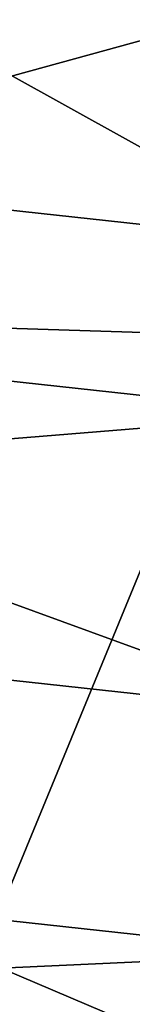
# Model space of a CAD drawing. Header units: millimetres. Extents: x -4.88 to 4.89, y -4.29 to 5.48.
# Tile 166 of 256: x -0.00755 to -0.00364, y -0.55097 to -0.51688. Entities that reach past the tile are written whole.
import ezdxf

# ---------------------------------------------------------------- set-up
doc = ezdxf.new("R2010")
doc.units = ezdxf.units.MM
doc.layers.get('0').update_dxf_attribs({"true_color": 0x5890e1})

msp = doc.modelspace()

# ---------------------------------------------------------------- meshes
at = {"color": 206, "true_color": 0x6c0888}
mesh = msp.add_polyface(dxfattribs=at)
corners = [(-4.61817455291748, 0.5942677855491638, 63.11192321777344), (-0.3076751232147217, 0.5942677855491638, 63.11192321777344), (-0.3070552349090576, 0.5745411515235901, 63.11192321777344), (-0.3076751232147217, 0.5942676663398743, 63.64631652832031), (-0.3070552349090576, 0.5745410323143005, 63.64631652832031), (-4.492310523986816, 0.3112271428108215, 63.62292098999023), (-4.609048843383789, 0.3038826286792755, 63.11192321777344), (-0.3051979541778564, 0.5548924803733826, 63.11192321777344), (-0.3051979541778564, 0.554892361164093, 63.64631652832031), (-4.46566104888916, 0.02930366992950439, 63.62292098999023), (-4.581707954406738, 0.01464360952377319, 63.11192321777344), (-0.3021106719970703, 0.5353990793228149, 63.11192321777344), (-0.3021106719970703, 0.5353990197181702, 63.64631652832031), (-4.421361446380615, -0.2503901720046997, 63.62292098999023), (-4.536259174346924, -0.2723079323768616, 63.11192321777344), (-0.2978050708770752, 0.5161380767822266, 63.11192321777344), (-0.2978050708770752, 0.5161380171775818, 63.64631652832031), (-4.359587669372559, -0.5267506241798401, 63.62292098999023), (-4.472882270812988, -0.5558395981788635, 63.11192321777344), (-0.2922987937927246, 0.4971854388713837, 63.11192321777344), (-0.2922987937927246, 0.4971853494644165, 63.64631652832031), (-4.280582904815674, -0.7986868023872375, 63.62292098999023), (-0.2856135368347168, 0.4786157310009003, 63.64631652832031), (-0.2856135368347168, 0.4786158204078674, 63.11192321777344), (-0.2777750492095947, 0.4605026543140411, 63.64631652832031), (-0.2777755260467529, 0.4605027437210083, 63.11192321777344), (-0.268815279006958, 0.4429174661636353, 63.64631652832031), (-0.268815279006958, 0.44291752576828, 63.11192321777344), (-0.2587685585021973, 0.4259296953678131, 63.64631652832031), (-0.2587685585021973, 0.4259297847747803, 63.11192321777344), (-0.2476754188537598, 0.4096059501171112, 63.64631652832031), (-0.2476754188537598, 0.4096060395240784, 63.11192321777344), (-0.2355785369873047, 0.394011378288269, 63.64631652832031), (-0.2355785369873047, 0.3940114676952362, 63.11192321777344), (-0.2225267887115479, 0.3792068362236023, 63.64631652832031), (-0.2225267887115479, 0.3792069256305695, 63.11192321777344), (-0.2085716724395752, 0.3652509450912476, 63.64631652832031), (-0.2085716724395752, 0.3652510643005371, 63.11192321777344), (-0.1937670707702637, 0.3521991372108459, 63.64631652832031), (-0.1937670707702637, 0.3521992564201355, 63.11192321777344), (-0.1781723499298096, 0.3401025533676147, 63.64631271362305), (-0.1781723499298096, 0.3401026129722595, 63.11192321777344), (-0.161848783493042, 0.3290092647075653, 63.64631652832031), (-0.161848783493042, 0.3290091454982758, 63.11192321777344), (-0.1448607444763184, 0.3189625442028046, 63.64631652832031), (-0.1448607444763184, 0.318962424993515, 63.11192321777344), (-0.1272754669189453, 0.310002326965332, 63.64631652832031), (-0.1272754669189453, 0.3100021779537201, 63.11192321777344), (-0.1091625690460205, 0.3021639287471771, 63.64631652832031), (-0.1091625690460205, 0.3021638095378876, 63.11192321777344), (-0.09059309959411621, 0.295478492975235, 63.64631652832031), (-0.09059309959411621, 0.2954785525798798, 63.11192321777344), (-0.0716402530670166, 0.2899720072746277, 63.64631652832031), (-0.0716402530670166, 0.2899720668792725, 63.11192321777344), (-0.05237913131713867, 0.2856671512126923, 63.64631652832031), (-0.05237936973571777, 0.285667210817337, 63.11192321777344), (-0.03288602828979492, 0.2825792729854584, 63.64631652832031), (-0.03288602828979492, 0.2825789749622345, 63.11192321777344), (-0.01323723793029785, 0.2807220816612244, 63.64631652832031), (-0.01323723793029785, 0.2807217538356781, 63.11192321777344), (0.006489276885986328, 0.2801022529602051, 63.64631652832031), (0.006489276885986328, 0.2801019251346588, 63.11192321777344)]
mesh.append_faces([[corners[k] for k in face] for face in [(1, 4, 2), (3, 5, 4), (2, 8, 7), (4, 9, 8), (7, 12, 11), (8, 13, 12), (11, 16, 15), (12, 17, 16), (15, 20, 19), (16, 21, 20), (19, 22, 23), (23, 24, 25), (25, 26, 27), (27, 28, 29), (29, 30, 31), (31, 32, 33), (33, 34, 35), (35, 36, 37), (37, 38, 39), (39, 40, 41), (41, 42, 43), (43, 44, 45), (45, 46, 47), (47, 48, 49), (49, 50, 51), (51, 52, 53), (53, 54, 55), (55, 56, 57), (57, 58, 59), (59, 60, 61)]], dxfattribs={"vtx0": -1, "color": 206})
mesh.append_faces([[corners[k] for k in face] for face in [(0, 1, 2), (1, 3, 4), (6, 2, 7), (2, 4, 8), (10, 7, 11), (7, 8, 12), (14, 11, 15), (11, 12, 16), (18, 15, 19), (15, 16, 20), (19, 20, 22), (23, 22, 24), (25, 24, 26), (27, 26, 28), (29, 28, 30), (31, 30, 32), (33, 32, 34), (35, 34, 36), (37, 36, 38), (39, 38, 40), (41, 40, 42), (43, 42, 44), (45, 44, 46), (47, 46, 48), (49, 48, 50), (51, 50, 52), (53, 52, 54), (55, 54, 56), (57, 56, 58), (59, 58, 60)]], dxfattribs={"vtx2": -1, "color": 206})
mesh = msp.add_polyface(dxfattribs=at)
corners = [(-4.391827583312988, -0.8348321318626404, 63.11192321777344), (-0.2922987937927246, 0.4971854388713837, 63.11192321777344), (-0.2856135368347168, 0.4786158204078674, 63.11192321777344), (-0.2922987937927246, 0.4971853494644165, 63.64631652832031), (-4.184659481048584, -1.065125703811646, 63.62292098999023), (-0.2856135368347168, 0.4786157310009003, 63.64631652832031), (-4.29341459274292, -1.108184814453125, 63.11192321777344), (-0.2777755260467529, 0.4605027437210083, 63.11192321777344), (-4.072195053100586, -1.325015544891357, 63.62292098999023), (-0.2777750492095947, 0.4605026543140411, 63.64631652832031), (-4.178031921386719, -1.374818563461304, 63.11192321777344), (-0.268815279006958, 0.44291752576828, 63.11192321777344), (-3.943633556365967, -1.577331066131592, 63.62292098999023), (-0.268815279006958, 0.4429174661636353, 63.64631652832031), (-4.046134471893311, -1.633681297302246, 63.11192321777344), (-0.2587685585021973, 0.4259297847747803, 63.11192321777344), (-3.799483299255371, -1.821076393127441, 63.62292098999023), (-0.2587685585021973, 0.4259296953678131, 63.64631652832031), (-3.89824366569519, -1.883751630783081, 63.11192321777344), (-0.2476754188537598, 0.4096060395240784, 63.11192321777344), (-3.640312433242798, -2.055289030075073, 63.62292098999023), (-0.2476754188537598, 0.4096059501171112, 63.64631652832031), (-3.734942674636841, -2.124041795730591, 63.11192321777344), (-0.2355785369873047, 0.3940114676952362, 63.11192321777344), (-3.46674919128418, -2.279045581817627, 63.62292098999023), (-0.2355785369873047, 0.394011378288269, 63.64631652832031), (-3.556875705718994, -2.353604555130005, 63.11192321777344), (-0.2225267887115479, 0.3792069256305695, 63.11192321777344), (-3.279478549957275, -2.491462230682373, 63.62292098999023), (-0.2225267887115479, 0.3792068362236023, 63.64631652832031), (-3.364745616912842, -2.571532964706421, 63.11192321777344), (-0.2085716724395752, 0.3652510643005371, 63.11192321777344), (-3.079240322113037, -2.69170069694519, 63.62292098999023), (-0.2085716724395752, 0.3652509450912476, 63.64631652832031), (-3.159311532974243, -2.776967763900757, 63.11192321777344), (-0.1937670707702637, 0.3521992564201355, 63.11192321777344), (-2.866823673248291, -2.878971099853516, 63.62292098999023), (-0.1937670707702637, 0.3521991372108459, 63.64631652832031), (-2.941382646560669, -2.969097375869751, 63.11192321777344), (-0.1781723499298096, 0.3401026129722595, 63.11192321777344), (-2.643067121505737, -3.052534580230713, 63.62292098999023), (-0.1781723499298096, 0.3401025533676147, 63.64631271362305), (-2.711820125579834, -3.147164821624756, 63.11192321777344), (-0.161848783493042, 0.3290091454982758, 63.11192321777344), (-2.471529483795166, -3.310465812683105, 63.11192321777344), (-2.408854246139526, -3.211705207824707, 63.62292098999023), (-0.161848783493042, 0.3290092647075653, 63.64631652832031), (-0.1448607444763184, 0.318962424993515, 63.11192321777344), (-2.22145938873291, -3.458357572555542, 63.11192321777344), (-2.165109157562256, -3.355855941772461, 63.62292098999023), (-0.1448607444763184, 0.3189625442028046, 63.64631652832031), (-0.1272754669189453, 0.3100021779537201, 63.11192321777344), (-1.962596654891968, -3.590254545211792, 63.11192321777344), (-1.912793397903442, -3.484417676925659, 63.62292098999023), (-0.1272754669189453, 0.310002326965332, 63.64631652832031), (-0.1091625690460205, 0.3021638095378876, 63.11192321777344), (-1.695963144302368, -3.705637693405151, 63.11192321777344), (-1.652904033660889, -3.596882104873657, 63.62292098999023), (-0.1091625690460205, 0.3021639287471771, 63.64631652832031), (-0.09059309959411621, 0.2954785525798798, 63.11192321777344), (-1.422610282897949, -3.804050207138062, 63.11192321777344), (-1.386464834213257, -3.692805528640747, 63.62292098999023), (-0.09059309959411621, 0.295478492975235, 63.64631652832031), (-0.0716402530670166, 0.2899720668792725, 63.11192321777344), (-1.143618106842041, -3.88510537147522, 63.11192321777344), (-1.114529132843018, -3.771810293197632, 63.62292098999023), (-0.0716402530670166, 0.2899720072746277, 63.64631652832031), (-0.05237936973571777, 0.285667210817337, 63.11192321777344), (-0.8600859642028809, -3.948482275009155, 63.11192321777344), (-0.8381679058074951, -3.833584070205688, 63.62292098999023), (-0.05237913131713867, 0.2856671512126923, 63.64631652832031), (-0.03288602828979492, 0.2825789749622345, 63.11192321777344), (-0.573134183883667, -3.99393105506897, 63.11192321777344), (-0.558474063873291, -3.877884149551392, 63.62292098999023), (-0.03288602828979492, 0.2825792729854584, 63.64631652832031), (-0.01323723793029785, 0.2807217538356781, 63.11192321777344), (-0.2765510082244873, -3.90453314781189, 63.62292098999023), (-0.01323723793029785, 0.2807220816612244, 63.64631652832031), (-0.28389573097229, -4.0212721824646, 63.11192321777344), (0.006489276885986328, 0.2801019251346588, 63.11192321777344), (0.00648951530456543, -3.913428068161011, 63.62292098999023), (0.006489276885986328, 0.2801022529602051, 63.64631652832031)]
mesh.append_faces([[corners[k] for k in face] for face in [(3, 4, 5), (5, 8, 9), (9, 12, 13), (13, 16, 17), (17, 20, 21), (21, 24, 25), (25, 28, 29), (29, 32, 33), (33, 36, 37), (37, 40, 41), (42, 43, 44), (41, 45, 46), (44, 47, 48), (46, 49, 50), (48, 51, 52), (50, 53, 54), (52, 55, 56), (54, 57, 58), (56, 59, 60), (58, 61, 62), (60, 63, 64), (62, 65, 66), (64, 67, 68), (66, 69, 70), (68, 71, 72), (70, 73, 74), (74, 76, 77), (77, 80, 81)]], dxfattribs={"vtx0": -1, "color": 206})
mesh.append_faces([[corners[k] for k in face] for face in [(0, 1, 2), (6, 2, 7), (10, 7, 11), (14, 11, 15), (18, 15, 19), (22, 19, 23), (26, 23, 27), (30, 27, 31), (34, 31, 35), (38, 35, 39), (37, 36, 40), (42, 39, 43), (41, 40, 45), (44, 43, 47), (46, 45, 49), (48, 47, 51), (50, 49, 53), (52, 51, 55), (54, 53, 57), (56, 55, 59), (58, 57, 61), (60, 59, 63), (62, 61, 65), (64, 63, 67), (66, 65, 69), (68, 67, 71), (70, 69, 73), (72, 71, 75), (74, 73, 76), (78, 75, 79), (77, 76, 80)]], dxfattribs={"vtx2": -1, "color": 206})
mesh = msp.add_polyface(dxfattribs=at)
corners = [(-1.183853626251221, -4.041811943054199, 63.15747451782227), (-0.8883390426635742, -4.096590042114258, 63.15002822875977), (-0.89040207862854, -4.107405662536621, 63.15747451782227), (-1.18111515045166, -4.031147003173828, 63.15002822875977), (-0.8861451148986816, -4.085089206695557, 63.14316177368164), (-1.178203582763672, -4.019806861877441, 63.14316177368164), (-0.8838181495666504, -4.072889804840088, 63.13690185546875), (-1.175114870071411, -4.007777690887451, 63.13690185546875), (-0.881354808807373, -4.059978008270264, 63.13127517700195), (-1.17184591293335, -3.99504542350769, 63.13127517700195), (-0.8787531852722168, -4.046339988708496, 63.12630844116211), (-1.168393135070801, -3.981597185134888, 63.12630844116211), (-0.8760104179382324, -4.031961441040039, 63.12203216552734), (-1.164752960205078, -3.967419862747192, 63.12203216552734), (-0.8731238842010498, -4.016829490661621, 63.11847305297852), (-1.160921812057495, -3.952498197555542, 63.11847305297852), (-0.8700907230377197, -4.00092887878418, 63.11565399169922), (-1.156896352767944, -3.936820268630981, 63.11565399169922), (-0.8669083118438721, -3.984246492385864, 63.11360168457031), (-1.15267276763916, -3.920370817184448, 63.11360168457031), (-0.8635745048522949, -3.966768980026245, 63.11235046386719), (-1.148247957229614, -3.903136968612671, 63.11235046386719), (-0.8600859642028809, -3.948482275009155, 63.11192321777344), (-1.114529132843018, -3.771810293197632, 63.62292098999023), (-0.8644692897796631, -3.971461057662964, 63.97383117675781), (-0.8381679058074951, -3.833584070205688, 63.62292098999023), (-1.149435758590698, -3.907763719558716, 63.97383117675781), (-0.8557019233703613, -3.925502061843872, 65.01727294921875), (-1.137799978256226, -3.862445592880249, 65.01727294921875), (-0.9083049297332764, -4.201255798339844, 65.22996520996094), (-0.5873603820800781, -4.106542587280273, 63.13127517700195), (-0.5856201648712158, -4.092767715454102, 63.12630844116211), (-0.5837855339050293, -4.078245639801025, 63.12203216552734), (-0.5818548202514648, -4.062962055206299, 63.11847305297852), (-0.5798261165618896, -4.046902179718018, 63.11565399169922), (-0.5776975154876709, -4.030053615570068, 63.11360168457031), (-0.575467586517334, -4.012401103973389, 63.11235046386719), (-0.573134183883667, -3.99393105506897, 63.11192321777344), (-0.576066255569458, -4.017139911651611, 63.97383117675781), (-0.558474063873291, -3.877884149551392, 63.62292098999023), (-0.5702018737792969, -3.970721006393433, 65.01727294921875), (-0.6053860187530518, -4.249233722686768, 65.22996520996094), (-0.2882645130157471, -4.090713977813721, 63.11847305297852), (-0.287247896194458, -4.074559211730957, 63.11565399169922), (-0.2861816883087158, -4.057609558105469, 63.11360168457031), (-0.2850644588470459, -4.039852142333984, 63.11235046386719), (-0.28389573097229, -4.0212721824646, 63.11192321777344), (-0.01323723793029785, 0.2807217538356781, 63.11192321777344), (-0.2853641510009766, -4.044619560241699, 63.97383117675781), (-0.2765510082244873, -3.90453314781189, 63.62292098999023), (-0.282426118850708, -3.997923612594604, 65.01727294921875), (-0.3000528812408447, -4.278096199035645, 65.22996520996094), (0.00648951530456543, -4.083790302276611, 63.11565399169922), (0.00648951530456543, -4.066807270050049, 63.11360168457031), (0.00648951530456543, -4.049014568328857, 63.11235046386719), (0.00648951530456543, -4.030397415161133, 63.11192321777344), (0.006489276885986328, 0.2801019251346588, 63.11192321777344), (0.00648951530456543, -4.053791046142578, 63.97383117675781), (0.00648951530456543, -3.913428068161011, 63.62292098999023), (0.006489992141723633, -4.007003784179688, 65.01727294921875)]
mesh.append_faces([[corners[k] for k in face] for face in [(0, 1, 2), (3, 4, 1), (5, 6, 4), (7, 8, 6), (9, 10, 8), (11, 12, 10), (13, 14, 12), (15, 16, 14), (17, 18, 16), (19, 20, 18), (21, 22, 20), (23, 24, 25), (26, 27, 24), (28, 29, 27), (10, 32, 31), (12, 33, 32), (14, 34, 33), (16, 35, 34), (18, 36, 35), (20, 37, 36), (25, 38, 39), (24, 40, 38), (27, 41, 40), (33, 43, 42), (34, 44, 43), (35, 45, 44), (36, 46, 45), (37, 47, 46), (39, 48, 49), (38, 50, 48), (40, 51, 50), (43, 53, 52), (44, 54, 53), (45, 55, 54), (46, 56, 55), (49, 57, 58), (48, 59, 57)]], dxfattribs={"vtx0": -1, "color": 206})
mesh.append_faces([[corners[k] for k in face] for face in [(6, 8, 30), (8, 10, 31), (10, 12, 32), (12, 14, 33), (14, 16, 34), (16, 18, 35), (18, 20, 36), (20, 22, 37), (25, 24, 38), (24, 27, 40), (32, 33, 42), (33, 34, 43), (34, 35, 44), (35, 36, 45), (36, 37, 46), (39, 38, 48), (38, 40, 50), (42, 43, 52), (43, 44, 53), (44, 45, 54), (45, 46, 55), (49, 48, 57), (48, 50, 59)]], dxfattribs={"vtx2": -1, "color": 206})
mesh = msp.add_polyface(dxfattribs=at)
corners = [(1.192092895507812e-07, -0.7661779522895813, -7.897031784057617), (1.192092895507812e-07, -0.05204856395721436, -7.897032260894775), (-0.003268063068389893, -0.05194587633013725, -7.897032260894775), (5.960464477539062e-08, -0.05204861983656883, -8.298449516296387), (-0.003268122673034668, -0.05194593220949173, -8.298449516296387), (-0.04689186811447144, -0.7453257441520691, -8.280876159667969), (-0.04810869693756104, -0.7646660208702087, -7.897031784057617), (-0.006523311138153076, -0.05163818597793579, -7.897032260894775), (-0.006523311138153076, -0.05163824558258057, -8.298449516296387), (-0.09359872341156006, -0.7409106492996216, -8.280876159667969), (-0.09602749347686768, -0.7601364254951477, -7.897031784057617), (-0.009752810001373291, -0.05112673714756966, -7.897032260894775), (-0.009752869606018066, -0.05112673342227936, -8.298449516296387), (-0.1399362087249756, -0.7335715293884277, -8.280876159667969), (-0.1435673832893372, -0.7526067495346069, -7.897031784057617), (-0.01294386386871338, -0.05041338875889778, -7.897032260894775), (-0.01294386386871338, -0.05041338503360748, -8.298449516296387), (-0.1857213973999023, -0.7233372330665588, -8.280876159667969), (-0.1905406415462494, -0.7421069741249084, -7.897031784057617), (-0.01608377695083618, -0.04950118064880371, -7.897032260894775), (-0.01608377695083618, -0.04950117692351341, -8.298449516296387), (-0.2307736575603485, -0.7102484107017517, -8.280876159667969), (-0.01916021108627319, -0.04839358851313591, -8.298449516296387), (-0.01916021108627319, -0.04839355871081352, -7.897032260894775), (-0.02216100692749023, -0.04709501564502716, -8.298449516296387), (-0.02216100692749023, -0.04709498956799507, -7.897032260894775), (-0.02507448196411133, -0.04561061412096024, -8.298449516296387), (-0.02507442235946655, -0.04561058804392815, -7.897032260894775), (-0.02788877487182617, -0.04394615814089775, -8.298449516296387), (-0.02788877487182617, -0.04394612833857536, -7.897032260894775), (-0.0305931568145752, -0.04210827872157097, -8.298449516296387), (-0.0305931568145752, -0.04210828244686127, -7.897032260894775), (-0.03317677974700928, -0.04010424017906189, -8.298449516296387), (-0.03317677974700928, -0.04010424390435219, -7.897032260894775), (-0.03562945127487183, -0.03794191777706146, -8.298449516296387), (-0.03562945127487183, -0.03794192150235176, -7.897032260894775), (-0.03794163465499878, -0.03562984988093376, -8.298449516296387), (-0.037941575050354, -0.03562985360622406, -7.897032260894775), (-0.0401039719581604, -0.03317718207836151, -8.298449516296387), (-0.04010385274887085, -0.03317718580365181, -7.897032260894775), (-0.04210799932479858, -0.03059359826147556, -8.298449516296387), (-0.04210799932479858, -0.03059360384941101, -7.897032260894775), (-0.04394590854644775, -0.02788917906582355, -8.298449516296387), (-0.04394584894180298, -0.027889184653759, -7.897032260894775), (-0.04561030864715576, -0.02507478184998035, -8.298449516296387), (-0.04561024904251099, -0.0250747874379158, -7.897032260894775), (-0.04709476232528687, -0.02216143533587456, -8.298449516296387), (-0.04709476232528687, -0.02216144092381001, -7.897032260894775), (-0.04839342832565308, -0.01916060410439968, -8.298449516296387), (-0.04839342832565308, -0.01916060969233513, -7.897032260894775), (-0.04950094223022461, -0.01608413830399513, -8.298449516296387), (-0.04950094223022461, -0.01608414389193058, -7.897032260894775), (-0.05041319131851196, -0.01294419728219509, -8.298449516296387), (-0.05041319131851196, -0.01294420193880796, -7.897032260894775), (-0.05112648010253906, -0.009753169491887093, -8.298449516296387), (-0.05112648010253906, -0.009753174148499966, -7.897032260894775), (-0.05163800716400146, -0.006523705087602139, -8.298449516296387), (-0.05163800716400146, -0.006523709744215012, -7.897032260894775), (-0.05194568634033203, -0.003268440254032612, -8.298449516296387), (-0.05194568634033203, -0.003268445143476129, -7.897032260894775), (-0.05204838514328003, -3.08565432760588e-07, -8.298449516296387), (-0.05204838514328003, -3.121929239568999e-07, -7.897032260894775)]
mesh.append_faces([[corners[k] for k in face] for face in [(1, 4, 2), (3, 5, 4), (2, 8, 7), (4, 9, 8), (7, 12, 11), (8, 13, 12), (11, 16, 15), (12, 17, 16), (15, 20, 19), (16, 21, 20), (19, 22, 23), (23, 24, 25), (25, 26, 27), (27, 28, 29), (29, 30, 31), (31, 32, 33), (33, 34, 35), (35, 36, 37), (37, 38, 39), (39, 40, 41), (41, 42, 43), (43, 44, 45), (45, 46, 47), (47, 48, 49), (49, 50, 51), (51, 52, 53), (53, 54, 55), (55, 56, 57), (57, 58, 59), (59, 60, 61)]], dxfattribs={"vtx0": -1, "color": 206})
mesh.append_faces([[corners[k] for k in face] for face in [(0, 1, 2), (1, 3, 4), (6, 2, 7), (2, 4, 8), (10, 7, 11), (7, 8, 12), (14, 11, 15), (11, 12, 16), (18, 15, 19), (15, 16, 20), (19, 20, 22), (23, 22, 24), (25, 24, 26), (27, 26, 28), (29, 28, 30), (31, 30, 32), (33, 32, 34), (35, 34, 36), (37, 36, 38), (39, 38, 40), (41, 40, 42), (43, 42, 44), (45, 44, 46), (47, 46, 48), (49, 48, 50), (51, 50, 52), (53, 52, 54), (55, 54, 56), (57, 56, 58), (59, 58, 60)]], dxfattribs={"vtx2": -1, "color": 206})
mesh = msp.add_polyface(dxfattribs=at)
corners = [(1.192092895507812e-07, -0.7661779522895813, -7.897031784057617), (-0.003268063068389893, -0.05194587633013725, -7.897032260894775), (-0.04810869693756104, -0.7646660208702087, -7.897031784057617), (5.960464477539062e-08, -0.05204861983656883, -8.298449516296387), (5.960464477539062e-08, -0.7467994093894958, -8.280876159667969), (-0.04689186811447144, -0.7453257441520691, -8.280876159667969), (-0.006523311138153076, -0.05163818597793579, -7.897032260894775), (-0.09602749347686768, -0.7601364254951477, -7.897031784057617), (-0.003268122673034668, -0.05194593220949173, -8.298449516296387), (-0.09359872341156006, -0.7409106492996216, -8.280876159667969), (-0.009752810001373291, -0.05112673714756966, -7.897032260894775), (-0.1435673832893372, -0.7526067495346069, -7.897031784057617), (-0.006523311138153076, -0.05163824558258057, -8.298449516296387), (-0.1399362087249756, -0.7335715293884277, -8.280876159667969), (-0.01294386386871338, -0.05041338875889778, -7.897032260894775), (-0.1905406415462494, -0.7421069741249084, -7.897031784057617), (-0.009752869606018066, -0.05112673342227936, -8.298449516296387), (-0.1857213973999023, -0.7233372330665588, -8.280876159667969), (-0.01608377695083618, -0.04950118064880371, -7.897032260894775), (-0.2367619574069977, -0.7286784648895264, -7.897031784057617), (-0.01294386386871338, -0.05041338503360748, -8.298449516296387), (-0.2307736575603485, -0.7102484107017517, -8.280876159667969), (-0.01916021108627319, -0.04839355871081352, -7.897032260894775), (-0.2820488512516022, -0.712374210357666, -7.897031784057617), (-0.01608377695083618, -0.04950117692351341, -8.298449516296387), (-0.2749151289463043, -0.6943564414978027, -8.280876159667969), (-0.02216100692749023, -0.04709498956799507, -7.897032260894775), (-0.3262226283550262, -0.6932584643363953, -7.897031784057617), (-0.01916021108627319, -0.04839358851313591, -8.298449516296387), (-0.3179716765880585, -0.6757242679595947, -8.280876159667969), (-0.02507442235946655, -0.04561058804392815, -7.897032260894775), (-0.3691089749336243, -0.6714068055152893, -7.897031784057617), (-0.02216100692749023, -0.04709501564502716, -8.298449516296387), (-0.3597733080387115, -0.6544252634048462, -8.280876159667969), (-0.02788877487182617, -0.04394612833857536, -7.897032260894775), (-0.4105383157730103, -0.6469055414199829, -7.897031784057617), (-0.02507448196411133, -0.04561061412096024, -8.298449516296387), (-0.4001548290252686, -0.6305437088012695, -8.280876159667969), (-0.4152780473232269, -0.6543741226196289, -7.899833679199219), (-0.4538935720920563, -0.6247309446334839, -7.898294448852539), (-0.4555473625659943, -0.6270071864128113, -7.899833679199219), (-0.4137704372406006, -0.6519985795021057, -7.898294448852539), (-0.4521609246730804, -0.6223461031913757, -7.897353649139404), (-0.4121909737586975, -0.6495096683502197, -7.897353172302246), (-0.4503480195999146, -0.6198508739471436, -7.897031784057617), (-0.0305931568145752, -0.04210828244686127, -7.897032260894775), (-0.02788877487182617, -0.04394615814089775, -8.298449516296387), (-0.4389576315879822, -0.6041733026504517, -8.280877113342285), (-0.4126150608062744, -0.6501779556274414, -8.544468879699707), (-0.45262610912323, -0.622986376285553, -8.544468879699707), (-0.4480700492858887, -0.6167153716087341, -10.83539962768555), (-0.4689261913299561, -0.6454215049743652, -7.950438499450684), (-0.4680493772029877, -0.6442146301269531, -7.943661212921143), (-0.5075763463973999, -0.6135543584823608, -7.943661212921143), (-0.4671087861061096, -0.6429200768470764, -7.937257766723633), (-0.5065563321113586, -0.6123213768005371, -7.937257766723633), (-0.4661030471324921, -0.6415358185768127, -7.931249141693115), (-0.5054656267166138, -0.611003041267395, -7.931249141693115), (-0.4650307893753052, -0.6400599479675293, -7.925655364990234), (-0.5043028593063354, -0.6095974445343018, -7.925655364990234), (-0.4638906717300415, -0.6384906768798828, -7.920496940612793), (-0.5030664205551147, -0.6081028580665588, -7.920496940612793), (-0.4626812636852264, -0.6368260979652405, -7.915794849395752), (-0.501754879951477, -0.606517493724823, -7.915794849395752), (-0.4614012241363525, -0.6350643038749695, -7.911568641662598), (-0.5003668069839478, -0.604839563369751, -7.911568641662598), (-0.4600492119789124, -0.633203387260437, -7.907838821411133), (-0.4989005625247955, -0.60306715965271, -7.907838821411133), (-0.4586237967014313, -0.631241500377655, -7.904626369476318), (-0.4973547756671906, -0.601198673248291, -7.904626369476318), (-0.4571236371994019, -0.629176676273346, -7.901950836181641), (-0.4957279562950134, -0.5992321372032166, -7.901950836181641), (-0.4940185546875, -0.5971658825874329, -7.899833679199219), (-0.4922251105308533, -0.5949979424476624, -7.898294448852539), (-0.4903461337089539, -0.5927265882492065, -7.897353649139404), (-0.4883801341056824, -0.5903501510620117, -7.897031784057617), (-0.03317677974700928, -0.04010424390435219, -7.897032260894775), (-0.0305931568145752, -0.04210827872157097, -8.298449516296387), (-0.47602778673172, -0.5754187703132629, -8.280877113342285), (-0.4908505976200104, -0.5933364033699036, -8.544468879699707), (-0.4859097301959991, -0.5873639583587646, -10.83539962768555), (-0.4754070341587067, -0.6543415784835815, -10.99516296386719), (-0.5155553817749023, -0.6231993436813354, -10.99516296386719), (-0.03562945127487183, -0.03794192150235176, -7.897032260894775), (-0.5244848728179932, -0.5585196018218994, -7.897031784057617), (-0.03317677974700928, -0.04010424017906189, -8.298449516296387), (-0.511219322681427, -0.5443932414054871, -8.280877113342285), (-0.037941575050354, -0.03562985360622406, -7.897032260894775), (-0.5585196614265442, -0.5244848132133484, -7.897031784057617), (-0.03562945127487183, -0.03794191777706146, -8.298449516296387), (-0.5443933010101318, -0.5112192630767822, -8.280877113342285), (-0.04010385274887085, -0.03317718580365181, -7.897032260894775), (-0.5903499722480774, -0.4883803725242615, -7.897031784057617), (-0.03794163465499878, -0.03562984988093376, -8.298449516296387), (-0.5754185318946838, -0.4760280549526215, -8.280877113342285), (-0.04210799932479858, -0.03059360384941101, -7.897032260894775), (-0.6198506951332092, -0.450348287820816, -7.897031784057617)]
mesh.append_faces([[corners[k] for k in face] for face in [(0, 1, 2), (2, 6, 7), (7, 10, 11), (11, 14, 15), (15, 18, 19), (19, 22, 23), (23, 26, 27), (27, 30, 31), (31, 34, 35), (38, 39, 40), (41, 42, 39), (43, 44, 42), (35, 45, 44), (37, 49, 47), (48, 50, 49), (68, 71, 69), (70, 72, 71), (40, 73, 72), (39, 74, 73), (42, 75, 74), (44, 76, 75), (47, 79, 78), (49, 80, 79), (50, 82, 80), (75, 83, 84), (84, 87, 88), (88, 91, 92), (92, 95, 96)]], dxfattribs={"vtx0": -1, "color": 206})
mesh.append_faces([[corners[k] for k in face] for face in [(3, 4, 5), (8, 5, 9), (12, 9, 13), (16, 13, 17), (20, 17, 21), (24, 21, 25), (28, 25, 29), (32, 29, 33), (36, 33, 37), (46, 37, 47), (37, 48, 49), (51, 52, 53), (52, 54, 55), (54, 56, 57), (56, 58, 59), (58, 60, 61), (60, 62, 63), (62, 64, 65), (64, 66, 67), (66, 68, 69), (68, 70, 71), (70, 40, 72), (40, 39, 73), (39, 42, 74), (42, 44, 75), (77, 47, 78), (47, 49, 79), (49, 50, 80), (50, 81, 82), (85, 78, 86), (89, 86, 90), (93, 90, 94)]], dxfattribs={"vtx2": -1, "color": 206})
at = {"color": 213, "true_color": 0xc458e1}
mesh = msp.add_polyface(dxfattribs=at)
corners = [(7.152557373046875e-07, -0.5942050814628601, -9.400459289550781), (7.152557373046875e-07, -0.4846972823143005, -9.391846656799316), (-0.0304335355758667, -0.483740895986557, -9.391846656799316), (8.344650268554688e-07, -0.3729406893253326, -9.384832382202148), (-0.02341628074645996, -0.3722048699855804, -9.384832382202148), (8.344650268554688e-07, -0.4314976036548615, -9.753114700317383), (8.344650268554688e-07, -0.5278117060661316, -9.78031063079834), (-0.03314065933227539, -0.5267702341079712, -9.78031063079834), (-0.02709305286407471, -0.4306462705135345, -9.753114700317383), (-0.03730964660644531, -0.5930326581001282, -9.400459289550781), (-0.06074798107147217, -0.4808754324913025, -9.391846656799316), (-0.04674112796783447, -0.370000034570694, -9.384832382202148), (-0.06615161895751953, -0.5236498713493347, -9.78031063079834), (-0.05408024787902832, -0.4280951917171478, -9.753114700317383), (-0.07447302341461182, -0.589519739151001, -9.400459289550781), (-0.09082245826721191, -0.4761120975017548, -9.391846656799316), (-0.06988120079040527, -0.3663350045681, -9.384832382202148), (-0.09890115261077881, -0.5184628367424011, -9.78031063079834), (-0.08085370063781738, -0.4238547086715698, -9.753114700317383), (-0.111342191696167, -0.5836802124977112, -9.400459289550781), (-0.1205387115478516, -0.4694698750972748, -9.391846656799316), (-0.1477721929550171, -0.5755372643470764, -9.400459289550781), (-0.09274590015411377, -0.3612242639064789, -9.384832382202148), (-0.1312606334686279, -0.5112297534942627, -9.78031063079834), (-0.1073082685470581, -0.4179415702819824, -9.753114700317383), (-0.1497790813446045, -0.4609746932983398, -9.391846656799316), (-0.1836187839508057, -0.5651228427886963, -9.400459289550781), (-0.1152443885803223, -0.35468789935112, -9.384832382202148), (-0.1631019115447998, -0.5019789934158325, -9.78031063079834), (-0.1333394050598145, -0.4103788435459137, -9.753114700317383), (-0.1928354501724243, -0.5934892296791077, -9.807679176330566), (-0.1784284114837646, -0.45066037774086, -9.391846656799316), (-0.2187409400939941, -0.5524781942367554, -9.400459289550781), (-0.1372880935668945, -0.3467517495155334, -9.384832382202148), (-0.1942998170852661, -0.4907471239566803, -9.78031063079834), (-0.1588441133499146, -0.4011965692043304, -9.753114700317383), (-0.2297205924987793, -0.5802098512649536, -9.807679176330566), (-0.2063735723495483, -0.4385675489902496, -9.391846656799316), (-0.1587898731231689, -0.3374470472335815, -9.384832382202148), (-0.2247307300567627, -0.4775785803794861, -9.78031063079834), (-0.1837221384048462, -0.3904310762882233, -9.753114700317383), (-0.2542747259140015, -0.4625251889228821, -9.78031063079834), (-0.2078750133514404, -0.3781245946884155, -9.753114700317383)]
mesh.append_faces([[corners[k] for k in face] for face in [(1, 4, 2), (5, 7, 8), (2, 11, 10), (8, 12, 13), (10, 16, 15), (13, 17, 18), (19, 20, 21), (15, 22, 20), (18, 23, 24), (21, 25, 26), (20, 27, 25), (24, 28, 29), (23, 30, 28), (26, 31, 32), (25, 33, 31), (29, 34, 35), (28, 36, 34), (31, 38, 37), (35, 39, 40), (40, 41, 42)]], dxfattribs={"vtx0": -1, "color": 213})
mesh.append_faces([[corners[k] for k in face] for face in [(0, 1, 2), (1, 3, 4), (5, 6, 7), (9, 2, 10), (2, 4, 11), (8, 7, 12), (14, 10, 15), (10, 11, 16), (13, 12, 17), (19, 15, 20), (18, 17, 23), (21, 20, 25), (24, 23, 28), (26, 25, 31), (29, 28, 34), (32, 31, 37), (35, 34, 39)]], dxfattribs={"vtx2": -1, "color": 213})
at = {"color": 18, "true_color": 0x000000}
mesh = msp.add_polyface(dxfattribs=at)
corners = [(0.00264325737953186, -0.5103152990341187, -14.05841636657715), (-0.08875977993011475, -0.5003741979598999, -14.05841636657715), (-0.09236611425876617, -0.5202007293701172, -14.37745571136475), (0.002643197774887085, -0.5305340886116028, -14.37745571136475), (-0.09569957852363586, -0.5385271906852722, -14.68737602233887), (0.00264313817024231, -0.5492230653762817, -14.68737602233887), (-0.09848734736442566, -0.5538533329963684, -14.97905540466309), (0.002643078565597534, -0.5648524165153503, -14.97905540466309), (-0.1007293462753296, -0.5661793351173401, -15.25249671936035), (0.002643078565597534, -0.5774222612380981, -15.25249671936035), (-0.1024256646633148, -0.5755050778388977, -15.50769805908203), (0.002643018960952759, -0.5869325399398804, -15.50769805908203), (-0.1035762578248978, -0.5818305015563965, -15.74465942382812), (0.002642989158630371, -0.5933830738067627, -15.74465942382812), (-0.1041811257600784, -0.585155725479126, -15.96338272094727), (0.002642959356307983, -0.596774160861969, -15.96338272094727), (-0.1042402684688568, -0.5854807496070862, -16.16386413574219), (0.002642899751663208, -0.5971055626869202, -16.16386413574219), (-0.1037536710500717, -0.5828055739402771, -16.34610748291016), (0.002642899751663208, -0.5943774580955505, -16.34610748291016), (-0.1025878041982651, -0.5763958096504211, -16.5080394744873), (0.002642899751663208, -0.5878408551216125, -16.5080394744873), (-0.100609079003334, -0.5655171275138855, -16.6475887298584), (0.00264286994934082, -0.5767470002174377, -16.6475887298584), (-0.09781748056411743, -0.5501695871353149, -16.76475715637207), (0.00264286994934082, -0.5610958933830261, -16.76475715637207), (-0.09421305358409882, -0.5303532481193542, -16.85954284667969), (0.002642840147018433, -0.5408874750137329, -16.85954284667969), (-0.08999612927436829, -0.5071694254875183, -16.93505477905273), (0.002642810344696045, -0.5172450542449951, -16.93505477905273), (-0.08536705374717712, -0.4817197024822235, -16.99439811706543), (0.002642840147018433, -0.4912918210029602, -16.99439811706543), (-0.0897662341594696, -0.50589919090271, -25.6685619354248), (0.002641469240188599, -0.5159499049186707, -25.6685619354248), (0.002641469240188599, -0.4673202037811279, -25.64297103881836), (-0.0965435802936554, -0.5431594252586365, -25.69252014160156), (0.002641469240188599, -0.5539472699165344, -25.69252014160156), (-0.1005591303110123, -0.5652360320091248, -25.71652412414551), (0.002641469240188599, -0.5764606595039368, -25.71652412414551), (-0.1018129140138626, -0.5721290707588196, -25.74057769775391), (0.002641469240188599, -0.5834901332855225, -25.74057579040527), (-0.1003049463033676, -0.563838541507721, -25.76467704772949), (0.002641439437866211, -0.5750354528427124, -25.76467704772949), (-0.0966121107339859, -0.5435360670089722, -25.78770446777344), (0.002641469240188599, -0.5543313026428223, -25.7877025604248), (-0.09131129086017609, -0.5143934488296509, -25.80853271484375), (0.002641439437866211, -0.5246121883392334, -25.80853271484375), (-0.08440250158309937, -0.4764106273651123, -25.82716178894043), (0.002641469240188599, -0.4858779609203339, -25.82716178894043)]
mesh.append_faces([[corners[k] for k in face] for face in [(0, 1, 2), (2, 3, 0), (4, 5, 3), (3, 2, 4), (5, 4, 6), (6, 7, 5), (8, 9, 7), (7, 6, 8), (9, 8, 10), (10, 11, 9), (12, 13, 11), (14, 15, 13), (16, 17, 15), (18, 19, 17), (20, 21, 19), (21, 20, 22), (22, 23, 21), (24, 25, 23), (23, 22, 24), (25, 24, 26), (26, 27, 25), (28, 29, 27), (27, 26, 28), (29, 28, 30), (30, 31, 29), (32, 33, 34), (35, 36, 33), (33, 32, 35), (36, 35, 37), (37, 38, 36), (39, 40, 38), (38, 37, 39), (40, 39, 41), (41, 42, 40), (43, 44, 42), (42, 41, 43), (44, 43, 45), (45, 46, 44), (47, 48, 46), (46, 45, 47)]], dxfattribs={"vtx2": -1, "color": 18})
at = {"color": 213, "true_color": 0xc458e1}
mesh = msp.add_polyface(dxfattribs=at)
corners = [(7.152557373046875e-07, -0.7015780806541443, -9.410802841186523), (7.152557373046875e-07, -0.5942050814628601, -9.400459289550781), (-0.03730964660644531, -0.5930326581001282, -9.400459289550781), (-0.04405176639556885, -0.7001937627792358, -9.410802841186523), (-0.0304335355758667, -0.483740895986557, -9.391846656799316), (8.344650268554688e-07, -0.5278117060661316, -9.78031063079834), (8.344650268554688e-07, -0.6240313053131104, -9.807680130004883), (-0.03918242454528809, -0.6227999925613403, -9.807680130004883), (-0.03314065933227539, -0.5267702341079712, -9.78031063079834), (8.344650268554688e-07, -0.7201330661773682, -9.835264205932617), (-0.04521656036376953, -0.7187120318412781, -9.835264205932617), (-0.07447302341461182, -0.589519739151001, -9.400459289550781), (-0.08793044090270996, -0.6960460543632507, -9.410802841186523), (-0.06074798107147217, -0.4808754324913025, -9.391846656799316), (-0.07821106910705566, -0.619110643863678, -9.807680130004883), (-0.06615161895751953, -0.5236498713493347, -9.78031063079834), (-0.09025585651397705, -0.7144545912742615, -9.835264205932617), (-0.111342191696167, -0.5836802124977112, -9.400459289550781), (-0.1314618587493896, -0.6891513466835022, -9.410802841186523), (-0.09082245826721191, -0.4761120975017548, -9.391846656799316), (-0.1169309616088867, -0.6129780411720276, -9.807679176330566), (-0.09890115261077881, -0.5184628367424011, -9.78031063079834), (-0.1349385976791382, -0.707377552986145, -9.835264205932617), (-0.151202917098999, -0.7926371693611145, -9.423009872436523), (-0.1744747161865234, -0.6795369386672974, -9.410802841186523), (-0.1477721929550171, -0.5755372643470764, -9.400459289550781), (-0.1551895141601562, -0.6044264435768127, -9.807679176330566), (-0.1312606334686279, -0.5112297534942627, -9.78031063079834), (-0.1790890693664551, -0.6975089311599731, -9.835264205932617), (-0.2006747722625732, -0.7815790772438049, -9.423009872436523), (-0.2167990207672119, -0.6672406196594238, -9.410802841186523), (-0.1836187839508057, -0.5651228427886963, -9.400459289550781), (-0.1928354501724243, -0.5934892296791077, -9.807679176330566), (-0.2225326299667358, -0.6848874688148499, -9.835264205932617), (-0.2521859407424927, -0.7761507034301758, -9.863107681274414), (-0.2187409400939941, -0.5524781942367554, -9.400459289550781), (-0.1631019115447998, -0.5019789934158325, -9.78031063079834), (-0.2297205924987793, -0.5802098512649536, -9.807679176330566)]
mesh.append_faces([[corners[k] for k in face] for face in [(0, 2, 3), (1, 4, 2), (5, 7, 8), (6, 10, 7), (3, 11, 12), (2, 13, 11), (8, 14, 15), (7, 16, 14), (12, 17, 18), (11, 19, 17), (15, 20, 21), (14, 22, 20), (18, 25, 24), (21, 26, 27), (20, 28, 26), (24, 31, 30), (26, 33, 32), (28, 34, 33)]], dxfattribs={"vtx0": -1, "color": 213})
mesh.append_faces([[corners[k] for k in face] for face in [(0, 1, 2), (5, 6, 7), (6, 9, 10), (3, 2, 11), (8, 7, 14), (7, 10, 16), (12, 11, 17), (15, 14, 20), (14, 16, 22), (23, 18, 24), (18, 17, 25), (21, 20, 26), (20, 22, 28), (29, 24, 30), (24, 25, 31), (27, 26, 32), (26, 28, 33), (30, 31, 35), (36, 32, 37)]], dxfattribs={"vtx2": -1, "color": 213})
at = {"color": 18, "true_color": 0x000000}
mesh = msp.add_polyface(dxfattribs=at)
corners = [(-0.1837594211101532, -0.4899870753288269, -14.37745571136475), (-0.09236611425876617, -0.5202007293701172, -14.37745571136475), (-0.08875977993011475, -0.5003741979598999, -14.05841636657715), (-0.190299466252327, -0.5072534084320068, -14.68737602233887), (-0.09569957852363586, -0.5385271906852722, -14.68737602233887), (-0.195768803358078, -0.5216930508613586, -14.97905540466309), (-0.09848734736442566, -0.5538533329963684, -14.97905540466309), (-0.2001674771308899, -0.5333059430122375, -15.25249671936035), (-0.1007293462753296, -0.5661793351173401, -15.25249671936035), (-0.2034954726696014, -0.5420923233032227, -15.50769805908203), (-0.1024256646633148, -0.5755050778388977, -15.50769805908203), (-0.205752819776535, -0.5480518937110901, -15.74465942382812), (-0.1035762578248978, -0.5818305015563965, -15.74465942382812), (0.002643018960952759, -0.5869325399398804, -15.50769805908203), (0.002642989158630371, -0.5933830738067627, -15.74465942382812), (-0.1041811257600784, -0.585155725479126, -15.96338272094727), (-0.2069394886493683, -0.5511847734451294, -15.96338272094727), (-0.2070554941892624, -0.5514910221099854, -16.16386413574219), (-0.1042402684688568, -0.5854807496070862, -16.16386413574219), (0.002642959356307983, -0.596774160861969, -15.96338272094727), (0.002642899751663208, -0.5971055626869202, -16.16386413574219), (-0.1037536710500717, -0.5828055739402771, -16.34610748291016), (-0.2061008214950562, -0.5489705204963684, -16.34610748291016), (-0.2038134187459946, -0.5429315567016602, -16.5080394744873), (-0.1025878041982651, -0.5763958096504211, -16.5080394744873), (0.002642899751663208, -0.5943774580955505, -16.34610748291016), (-0.199931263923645, -0.5326820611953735, -16.6475887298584), (-0.100609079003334, -0.5655171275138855, -16.6475887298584), (-0.1944543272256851, -0.5182223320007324, -16.76475715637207), (-0.09781748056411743, -0.5501695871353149, -16.76475715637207), (-0.1873826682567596, -0.4995522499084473, -16.85954284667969), (-0.09421305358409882, -0.5303532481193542, -16.85954284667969), (-0.1791093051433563, -0.4777094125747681, -16.93505477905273), (-0.08999612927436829, -0.5071694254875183, -16.93505477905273), (-0.1919535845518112, -0.5116174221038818, -25.69252014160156), (-0.0965435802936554, -0.5431594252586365, -25.69252014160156), (-0.0897662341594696, -0.50589919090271, -25.6685619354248), (-0.1786568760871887, -0.4765124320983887, -25.6685619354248), (-0.1998319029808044, -0.5324171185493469, -25.71652412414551), (-0.1005591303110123, -0.5652360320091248, -25.71652412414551), (-0.2022917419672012, -0.5389113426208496, -25.74057579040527), (-0.1018129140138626, -0.5721290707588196, -25.74057769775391), (-0.1993331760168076, -0.5311003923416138, -25.76467704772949), (-0.1003049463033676, -0.563838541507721, -25.76467704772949), (-0.1920880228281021, -0.5119723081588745, -25.7877025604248), (-0.0966121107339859, -0.5435360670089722, -25.78770446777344), (-0.1816881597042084, -0.484515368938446, -25.80853271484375), (-0.09131129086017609, -0.5143934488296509, -25.80853271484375)]
mesh.append_faces([[corners[k] for k in face] for face in [(0, 1, 2), (3, 4, 1), (1, 0, 3), (4, 3, 5), (5, 6, 4), (7, 8, 6), (6, 5, 7), (8, 7, 9), (9, 10, 8), (11, 12, 10), (13, 10, 12), (14, 12, 15), (16, 15, 12), (17, 18, 15), (19, 15, 18), (20, 18, 21), (22, 21, 18), (23, 24, 21), (25, 21, 24), (24, 23, 26), (26, 27, 24), (28, 29, 27), (27, 26, 28), (29, 28, 30), (30, 31, 29), (32, 33, 31), (31, 30, 32), (34, 35, 36), (36, 37, 34), (35, 34, 38), (38, 39, 35), (40, 41, 39), (39, 38, 40), (41, 40, 42), (42, 43, 41), (44, 45, 43), (43, 42, 44), (45, 44, 46), (46, 47, 45)]], dxfattribs={"vtx2": -1, "color": 18})

doc.saveas('drawing.dxf')
